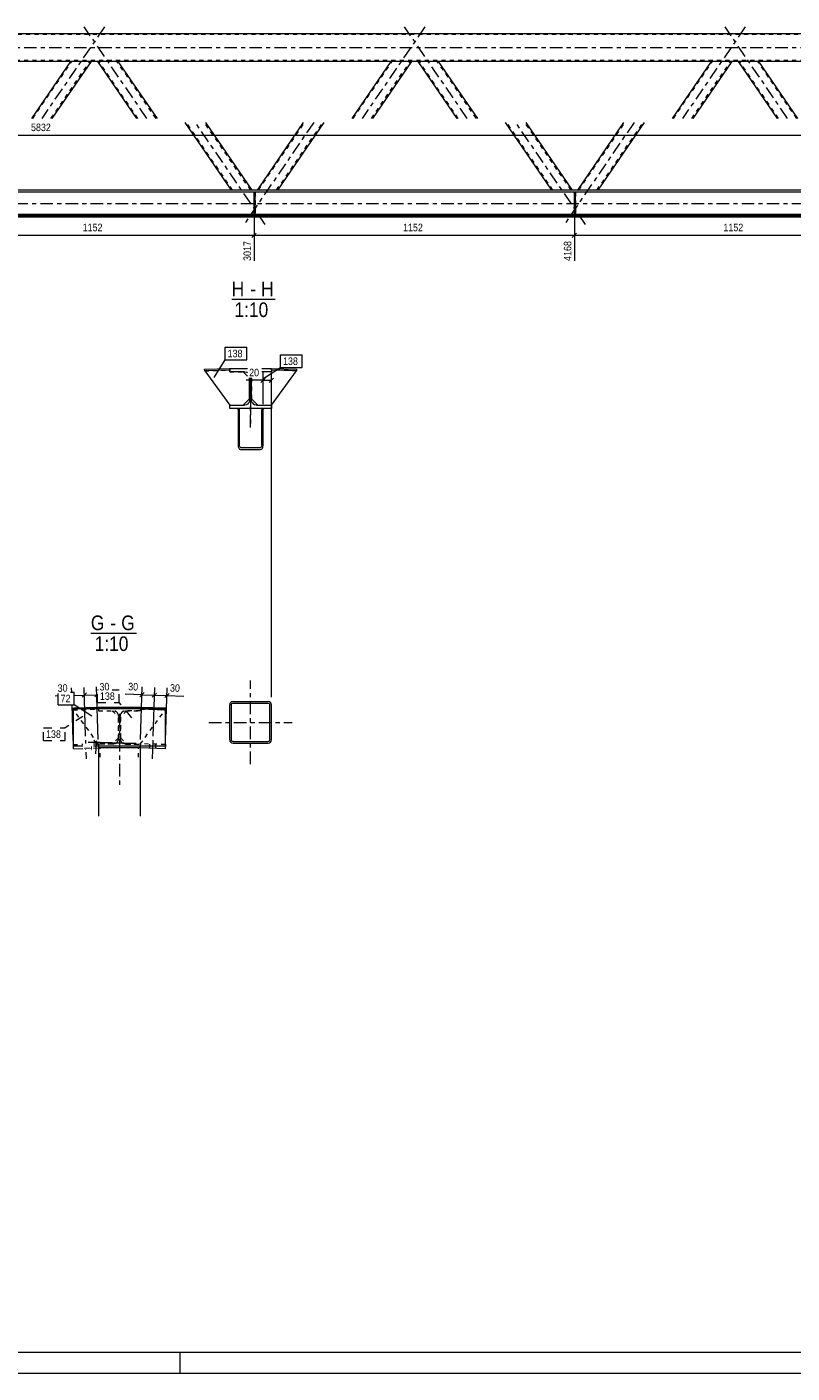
# Model space of a CAD drawing. Header units: millimetres. Extents: x 0 to 914, y 0 to 610.
# Tile 4 of 12: x 247 to 431, y 0 to 323. Entities that reach past the tile are written whole.
import ezdxf

# ---------------------------------------------------------------- set-up
doc = ezdxf.new("R2010")
doc.units = ezdxf.units.MM
for name, pattern in [('XKITLINE00', [0]), ('XKITLINE01', [4, 1, -1, 1, -1]), ('XKITLINE02', [4, 2, -2]), ('XKITLINE03', [6, 3, -1, 1, -1])]:
    doc.linetypes.add(name, pattern=pattern)
for name, color, linetype, lineweight in [('Arkusz rysunku', 3, 'Continuous', 0), ('Element', 2, 'Continuous', 0), ('Inny typ obiektu', 7, 'Continuous', 0), ('Wymiar', 4, 'Continuous', 0), ('Znak elementu', 2, 'Continuous', 0), ('Śruba', 3, 'Continuous', 0)]:
    doc.layers.add(name, color=color, linetype=linetype, lineweight=lineweight)
doc.styles.add('ARIAL', font='ARIAL.TTF')

msp = doc.modelspace()

# ---------------------------------------------------------------- linework, layer by layer
at = {"layer": 'Arkusz rysunku', "linetype": 'XKITLINE00', "lineweight": 0}
for p, q in [((5, 5), (909, 5)), ((284, 0), (284, 5)), ((0, 0), (914, 0))]:
    msp.add_line(p, q, dxfattribs=at)
at = {"layer": 'Element', "linetype": 'XKITLINE03', "lineweight": 0}
for p, q in [((276.06, 300.78), (261.06, 322.69)), ((265.9, 322.69), (250.9, 300.78)), ((342.65, 322.69), (327.65, 300.78)), ((352.81, 300.78), (337.81, 322.69)), ((419.41, 322.69), (404.41, 300.78)), ((429.57, 300.78), (414.57, 322.69)), ((90.62, 317.78), (820.1, 317.78)), ((304.4, 275.34), (287.68, 299.78)), ((316.03, 299.78), (299.31, 275.34)), ((381.16, 275.34), (364.43, 299.78)), ((392.78, 299.78), (376.06, 275.34)), ((46.56, 280.4), (864.16, 280.4)), ((300.89, 236.03), (300.89, 236.03)), ((300.9, 238.59), (300.9, 227.26)), ((300.9, 226.69), (300.9, 238.59)), ((300.9, 145.99), (300.9, 165.99)), ((269.47, 158.03), (269.47, 140.56)), ((290.9, 155.99), (310.9, 155.99)), ((269.47, 154.78), (269.47, 154.78))]:
    msp.add_line(p, q, dxfattribs=at)
at = {"layer": 'Element', "linetype": 'XKITLINE00', "lineweight": 0}
for p, q in [((100.62, 321.11), (810.1, 321.11)), ((800.1, 314.44), (110.63, 314.44)), ((248.47, 300.78), (257.83, 314.44)), ((262.67, 314.44), (253.32, 300.78)), ((273.64, 300.78), (264.28, 314.44)), ((269.13, 314.44), (278.48, 300.78)), ((325.23, 300.78), (334.58, 314.44)), ((339.43, 314.44), (330.07, 300.78)), ((350.39, 300.78), (341.04, 314.44)), ((345.88, 314.44), (355.24, 300.78)), ((401.98, 300.78), (411.33, 314.44)), ((416.18, 314.44), (406.83, 300.78)), ((427.14, 300.78), (417.79, 314.44)), ((431.99, 300.78), (422.64, 314.44)), ((296.33, 283.6), (285.26, 299.78)), ((290.1, 299.78), (301.18, 283.6)), ((302.53, 283.6), (313.61, 299.78)), ((318.45, 299.78), (307.38, 283.6)), ((373.08, 283.6), (362.01, 299.78)), ((366.86, 299.78), (377.93, 283.6)), ((379.29, 283.6), (390.36, 299.78)), ((395.21, 299.78), (384.13, 283.6)), ((455.23, 283.06), (66.03, 283.06)), ((455.23, 283.6), (75.56, 283.6)), ((301.72, 277.59), (301.72, 283.06)), ((301.98, 283.06), (301.72, 283.06)), ((301.98, 277.59), (301.98, 283.06)), ((378.47, 277.59), (378.47, 283.06)), ((378.74, 283.06), (378.47, 283.06)), ((378.74, 277.59), (378.74, 283.06)), ((854.16, 277.59), (56.56, 277.59)), ((301.72, 277.73), (225.23, 277.73)), ((301.72, 277.59), (301.98, 277.59)), ((378.47, 277.73), (301.98, 277.73)), ((378.47, 277.59), (378.74, 277.59)), ((455.23, 277.73), (378.74, 277.73)), ((56.56, 277.32), (854.16, 277.32)), ((854.16, 277.2), (56.56, 277.2)), ((56.56, 277.2), (854.16, 277.2)), ((289.88, 240.65), (295.88, 240.83)), ((289.88, 240.65), (295.88, 240.83)), ((289.9, 240.25), (289.88, 240.65)), ((289.9, 240.25), (289.88, 240.65)), ((295.89, 240.44), (289.9, 240.25)), ((295.89, 240.44), (289.9, 240.25)), ((289.9, 240.25), (295.89, 232.03)), ((295.88, 240.83), (295.89, 240.44)), ((295.88, 240.83), (295.89, 240.44)), ((295.89, 240.83), (300.19, 240.83)), ((295.89, 240.03), (295.89, 240.83)), ((295.89, 240.83), (300.19, 240.83)), ((295.89, 240.03), (295.89, 240.83)), ((299.44, 240.03), (295.89, 240.03)), ((299.44, 240.03), (295.89, 240.03)), ((299.14, 240.03), (300.19, 238.98)), ((299.44, 240.03), (299.9, 239.94)), ((299.44, 240.03), (299.9, 239.94)), ((303.58, 240.83), (305.89, 240.83)), ((303.58, 240.83), (305.89, 240.83)), ((305.89, 240.03), (303.58, 240.03)), ((305.89, 240.03), (303.58, 240.03)), ((305.89, 240.83), (305.89, 240.03)), ((305.89, 240.83), (305.89, 240.03)), ((305.89, 240.44), (305.91, 240.83)), ((305.89, 240.44), (305.91, 240.83)), ((311.89, 240.25), (305.89, 240.44)), ((311.89, 240.25), (305.89, 240.44)), ((305.89, 232.03), (311.89, 240.25)), ((305.91, 240.83), (311.9, 240.65)), ((305.91, 240.83), (311.9, 240.65)), ((311.9, 240.65), (311.89, 240.25)), ((311.9, 240.65), (311.89, 240.25)), ((300.59, 238.59), (300.64, 238.53)), ((300.64, 233.23), (300.64, 238.59)), ((300.64, 233.23), (300.64, 238.59)), ((301.2, 238.59), (301.14, 238.53)), ((301.14, 233.23), (301.14, 238.59)), ((301.14, 233.23), (301.14, 238.59)), ((300.64, 233.53), (299.14, 232.03)), ((300.64, 233.23), (300.55, 232.78)), ((300.64, 233.23), (300.55, 232.78)), ((301.14, 233.53), (302.64, 232.03)), ((301.23, 232.78), (301.14, 233.23)), ((301.23, 232.78), (301.14, 233.23)), ((295.89, 231.23), (295.89, 232.03)), ((295.89, 232.03), (299.44, 232.03)), ((295.89, 231.23), (295.89, 232.03)), ((295.89, 232.03), (299.44, 232.03)), ((305.89, 231.23), (295.89, 231.23)), ((305.89, 231.23), (295.89, 231.23)), ((297.9, 231.23), (297.9, 222.44)), ((297.9, 230.94), (297.93, 231.23)), ((297.93, 231.23), (297.9, 230.94)), ((297.9, 230.94), (297.9, 222.44)), ((298.26, 231.23), (297.93, 231.23)), ((297.93, 231.23), (298.26, 231.23)), ((298.2, 230.94), (298.22, 231.14)), ((298.2, 230.94), (298.22, 231.14)), ((298.2, 230.94), (298.2, 222.44)), ((298.2, 222.44), (298.2, 230.94)), ((298.22, 231.14), (298.26, 231.23)), ((298.22, 231.14), (298.26, 231.23)), ((299.9, 232.13), (299.44, 232.03)), ((299.9, 232.13), (299.44, 232.03)), ((302.34, 232.03), (301.88, 232.13)), ((302.34, 232.03), (301.88, 232.13)), ((302.34, 232.03), (305.89, 232.03)), ((302.34, 232.03), (305.89, 232.03)), ((303.86, 231.23), (303.54, 231.23)), ((303.54, 231.23), (303.58, 231.14)), ((303.54, 231.23), (303.86, 231.23)), ((303.54, 231.23), (303.58, 231.14)), ((303.58, 231.14), (303.6, 230.94)), ((303.58, 231.14), (303.6, 230.94)), ((303.6, 230.94), (303.6, 222.44)), ((303.6, 222.44), (303.6, 230.94)), ((303.86, 231.23), (303.9, 230.94)), ((303.9, 230.94), (303.86, 231.23)), ((303.9, 222.44), (303.9, 231.23)), ((303.9, 222.44), (303.9, 230.94)), ((305.89, 232.03), (305.89, 231.23)), ((305.89, 232.03), (305.89, 231.23)), ((297.9, 222.44), (297.94, 222.03)), ((297.9, 222.44), (297.94, 222.03)), ((298.22, 222.24), (298.2, 222.44)), ((298.22, 222.24), (298.2, 222.44)), ((298.29, 222.06), (298.22, 222.24)), ((298.29, 222.06), (298.22, 222.24)), ((298.27, 221.46), (298.5, 221.38)), ((298.27, 221.46), (298.5, 221.38)), ((298.38, 221.95), (298.29, 222.06)), ((298.38, 221.95), (298.29, 222.06)), ((298.5, 221.91), (298.38, 221.95)), ((298.5, 221.91), (298.38, 221.95)), ((298.5, 221.91), (303.3, 221.91)), ((298.5, 221.91), (303.3, 221.91)), ((298.5, 221.38), (303.3, 221.38)), ((298.5, 221.38), (303.3, 221.38)), ((303.41, 221.95), (303.3, 221.91)), ((303.41, 221.95), (303.3, 221.91)), ((303.3, 221.38), (303.53, 221.46)), ((303.3, 221.38), (303.53, 221.46)), ((303.51, 222.06), (303.41, 221.95)), ((303.51, 222.06), (303.41, 221.95)), ((303.58, 222.24), (303.51, 222.06)), ((303.58, 222.24), (303.51, 222.06)), ((303.6, 222.44), (303.58, 222.24)), ((303.6, 222.44), (303.58, 222.24)), ((303.85, 222.03), (303.9, 222.44)), ((303.85, 222.03), (303.9, 222.44)), ((264.46, 159.58), (258.46, 159.4)), ((258.47, 159.08), (258.46, 159.4)), ((258.47, 159.28), (280.47, 159.28)), ((258.47, 150.28), (258.47, 159.28)), ((264.47, 159.28), (264.46, 159.58)), ((274.47, 159.58), (264.47, 159.58)), ((264.47, 159.58), (264.47, 159.28)), ((274.47, 159.58), (274.47, 159.28)), ((274.47, 159.28), (274.48, 159.58)), ((280.48, 159.4), (274.48, 159.58)), ((280.47, 159.08), (280.48, 159.4)), ((280.47, 159.28), (280.47, 150.28)), ((295.96, 160.5), (295.9, 160.19)), ((295.96, 160.5), (295.9, 160.19)), ((295.9, 151.79), (295.9, 160.19)), ((295.9, 151.79), (295.9, 160.19)), ((296.3, 160.19), (296.33, 160.34)), ((296.3, 160.19), (296.33, 160.34)), ((296.3, 151.79), (296.3, 160.19)), ((296.3, 151.79), (296.3, 160.19)), ((296.33, 160.34), (296.41, 160.47)), ((296.33, 160.34), (296.41, 160.47)), ((296.7, 160.99), (296.39, 160.93)), ((296.7, 160.99), (296.39, 160.93)), ((296.41, 160.47), (296.54, 160.56)), ((296.41, 160.47), (296.54, 160.56)), ((296.54, 160.56), (296.7, 160.59)), ((296.54, 160.56), (296.7, 160.59)), ((296.7, 160.99), (305.1, 160.99)), ((296.7, 160.99), (305.1, 160.99)), ((296.7, 160.59), (305.1, 160.59)), ((296.7, 160.59), (305.1, 160.59)), ((305.4, 160.93), (305.1, 160.99)), ((305.4, 160.93), (305.1, 160.99)), ((305.1, 160.59), (305.25, 160.56)), ((305.1, 160.59), (305.25, 160.56)), ((305.25, 160.56), (305.38, 160.47)), ((305.25, 160.56), (305.38, 160.47)), ((305.38, 160.47), (305.47, 160.34)), ((305.38, 160.47), (305.47, 160.34)), ((305.47, 160.34), (305.5, 160.19)), ((305.47, 160.34), (305.5, 160.19)), ((305.5, 151.79), (305.5, 160.19)), ((305.5, 151.79), (305.5, 160.19)), ((305.9, 160.19), (305.84, 160.5)), ((305.9, 160.19), (305.84, 160.5)), ((305.9, 151.79), (305.9, 160.19)), ((305.9, 151.79), (305.9, 160.19)), ((295.9, 151.79), (295.96, 151.49)), ((295.9, 151.79), (295.96, 151.49)), ((296.33, 151.64), (296.3, 151.79)), ((296.33, 151.64), (296.3, 151.79)), ((305.5, 151.79), (305.47, 151.64)), ((305.5, 151.79), (305.47, 151.64)), ((305.84, 151.49), (305.9, 151.79)), ((305.84, 151.49), (305.9, 151.79)), ((258.44, 150.66), (258.47, 150.67)), ((258.48, 149.66), (258.44, 150.66)), ((260.72, 150.28), (258.47, 150.28)), ((258.48, 149.66), (260.7, 149.73)), ((263.23, 149.81), (264.47, 149.85)), ((280.47, 150.28), (263.24, 150.28)), ((264.46, 150.28), (264.47, 149.85)), ((264.47, 150.28), (264.47, 149.98)), ((264.47, 149.98), (274.47, 149.98)), ((264.47, 149.85), (264.47, 133.48)), ((274.48, 150.28), (274.47, 149.85)), ((274.47, 150.28), (274.47, 149.98)), ((280.46, 149.66), (274.47, 149.85)), ((274.47, 149.85), (274.47, 133.48)), ((280.5, 150.66), (280.46, 149.66)), ((280.5, 150.66), (280.47, 150.67)), ((296.41, 151.51), (296.33, 151.64)), ((296.41, 151.51), (296.33, 151.64)), ((296.39, 151.05), (296.7, 150.99)), ((296.39, 151.05), (296.7, 150.99)), ((296.54, 151.42), (296.41, 151.51)), ((296.54, 151.42), (296.41, 151.51)), ((296.7, 151.39), (296.54, 151.42)), ((296.7, 151.39), (296.54, 151.42)), ((296.7, 151.39), (305.1, 151.39)), ((296.7, 151.39), (305.1, 151.39)), ((296.7, 150.99), (305.1, 150.99)), ((296.7, 150.99), (305.1, 150.99)), ((305.25, 151.42), (305.1, 151.39)), ((305.25, 151.42), (305.1, 151.39)), ((305.1, 150.99), (305.4, 151.05)), ((305.1, 150.99), (305.4, 151.05)), ((305.38, 151.51), (305.25, 151.42)), ((305.38, 151.51), (305.25, 151.42)), ((305.47, 151.64), (305.38, 151.51)), ((305.47, 151.64), (305.38, 151.51))]:
    msp.add_line(p, q, dxfattribs=at)
at = {"layer": 'Element', "linetype": 'XKITLINE01', "lineweight": 0}
for p, q in [((810.1, 320.84), (100.62, 320.84)), ((100.62, 314.71), (810.1, 314.71)), ((248.71, 300.78), (258.07, 314.44)), ((253.08, 300.78), (262.43, 314.44)), ((262.67, 314.44), (257.83, 314.44)), ((269.13, 314.44), (264.28, 314.44)), ((273.88, 300.78), (264.53, 314.44)), ((278.24, 300.78), (268.89, 314.44)), ((325.47, 300.78), (334.82, 314.44)), ((329.83, 300.78), (339.18, 314.44)), ((339.43, 314.44), (334.58, 314.44)), ((345.88, 314.44), (341.04, 314.44)), ((350.63, 300.78), (341.28, 314.44)), ((354.99, 300.78), (345.64, 314.44)), ((402.22, 300.78), (411.58, 314.44)), ((406.59, 300.78), (415.94, 314.44)), ((416.18, 314.44), (411.33, 314.44)), ((422.64, 314.44), (417.79, 314.44)), ((427.39, 300.78), (418.03, 314.44)), ((431.75, 300.78), (422.4, 314.44)), ((296.57, 283.6), (285.5, 299.78)), ((300.93, 283.6), (289.86, 299.78)), ((302.78, 283.6), (313.85, 299.78)), ((307.14, 283.6), (318.21, 299.78)), ((373.33, 283.6), (362.25, 299.78)), ((377.69, 283.6), (366.62, 299.78)), ((379.53, 283.6), (390.6, 299.78)), ((383.89, 283.6), (394.97, 299.78)), ((854.16, 283.06), (56.56, 283.06)), ((301.18, 283.6), (296.33, 283.6)), ((301.72, 277.46), (301.72, 283.06)), ((301.72, 283.06), (301.98, 283.06)), ((301.98, 282.06), (301.72, 282.06)), ((301.72, 282.06), (301.72, 277.46)), ((301.72, 282.06), (301.98, 282.06)), ((301.98, 283.06), (301.98, 277.46)), ((301.98, 277.46), (301.98, 282.06)), ((307.38, 283.6), (302.53, 283.6)), ((377.93, 283.6), (373.08, 283.6)), ((378.47, 277.46), (378.47, 283.06)), ((378.47, 283.06), (378.74, 283.06)), ((378.74, 282.06), (378.47, 282.06)), ((378.47, 282.06), (378.47, 277.46)), ((378.47, 282.06), (378.74, 282.06)), ((378.74, 283.06), (378.74, 277.46)), ((378.74, 277.46), (378.74, 282.06)), ((384.13, 283.6), (379.29, 283.6)), ((854.16, 277.59), (56.56, 277.59)), ((301.72, 278.73), (301.98, 278.73)), ((301.98, 278.73), (301.72, 278.73)), ((301.98, 277.73), (301.72, 277.73)), ((301.98, 277.73), (301.72, 277.73)), ((301.98, 277.73), (301.72, 277.73)), ((301.72, 277.59), (301.98, 277.59)), ((378.47, 278.73), (378.74, 278.73)), ((378.74, 278.73), (378.47, 278.73)), ((378.74, 277.73), (378.47, 277.73)), ((378.74, 277.73), (378.47, 277.73)), ((378.74, 277.73), (378.47, 277.73)), ((378.47, 277.59), (378.74, 277.59)), ((854.16, 277.46), (56.56, 277.46)), ((56.56, 277.46), (854.16, 277.46)), ((56.56, 277.32), (854.16, 277.32)), ((854.16, 277.2), (56.56, 277.2)), ((301.72, 277.46), (301.98, 277.46)), ((301.72, 277.46), (301.98, 277.46)), ((378.47, 277.46), (378.74, 277.46)), ((378.47, 277.46), (378.74, 277.46)), ((289.9, 240.25), (295.89, 240.44)), ((295.89, 240.44), (295.89, 240.03)), ((295.89, 240.03), (299.14, 240.03)), ((305.89, 240.03), (303.58, 240.03)), ((311.89, 240.25), (305.89, 240.44)), ((305.89, 240.44), (305.89, 240.03)), ((300.64, 238.53), (300.64, 233.53)), ((301.14, 238.53), (301.14, 233.53)), ((295.89, 232.03), (299.14, 232.03)), ((303.9, 231.23), (297.9, 231.23)), ((297.9, 231.23), (297.9, 223.02)), ((297.93, 231.23), (297.9, 231.23)), ((297.9, 231.23), (297.93, 231.23)), ((298.2, 231.23), (298.2, 230.94)), ((303.54, 231.23), (298.26, 231.23)), ((302.64, 232.03), (305.89, 232.03)), ((303.6, 231.23), (303.6, 230.94)), ((303.9, 231.23), (303.86, 231.23)), ((303.9, 231.23), (303.86, 231.23)), ((303.9, 223.02), (303.9, 231.23)), ((258.47, 159), (264.47, 159.18)), ((258.47, 159), (264.47, 159.18)), ((258.47, 159), (258.47, 159.08)), ((264.47, 150.78), (258.47, 159)), ((264.47, 159.28), (264.47, 158.78)), ((264.47, 159.18), (264.47, 159.28)), ((264.47, 159.18), (264.47, 158.78)), ((264.47, 158.78), (267.72, 158.78)), ((264.47, 158.78), (268.02, 158.78)), ((267.72, 158.78), (269.22, 157.28)), ((268.02, 158.78), (268.48, 158.69)), ((271.22, 158.78), (269.72, 157.28)), ((270.46, 158.69), (270.92, 158.78)), ((270.92, 158.78), (274.47, 158.78)), ((274.47, 158.78), (271.22, 158.78)), ((274.47, 159.28), (274.47, 158.78)), ((274.47, 159.18), (274.47, 159.28)), ((280.47, 159), (274.47, 159.18)), ((274.47, 159.18), (274.47, 158.78)), ((274.47, 159.18), (280.47, 159)), ((274.47, 150.78), (280.47, 159)), ((280.47, 159), (280.47, 159.08)), ((269.13, 158.04), (269.22, 157.58)), ((269.22, 151.98), (269.22, 157.58)), ((269.22, 157.28), (269.22, 152.28)), ((269.72, 157.58), (269.81, 158.04)), ((269.72, 151.98), (269.72, 157.58)), ((269.72, 157.28), (269.72, 152.28)), ((269.22, 152.28), (267.72, 150.78)), ((269.22, 151.98), (269.13, 151.52)), ((269.72, 152.28), (271.22, 150.78)), ((269.81, 151.52), (269.72, 151.98)), ((258.47, 150.67), (260.74, 150.74)), ((263.26, 150.82), (264.44, 150.85)), ((264.44, 150.85), (264.46, 150.28)), ((267.72, 150.78), (264.47, 150.78)), ((268.02, 150.78), (264.47, 150.78)), ((264.47, 150.78), (264.47, 150.28)), ((264.47, 149.98), (274.47, 149.98)), ((264.47, 149.98), (264.47, 149.98)), ((264.47, 149.98), (264.47, 149.85)), ((264.87, 147.64), (264.87, 149.98)), ((264.87, 149.98), (264.87, 149.98)), ((268.48, 150.88), (268.02, 150.78)), ((270.92, 150.78), (270.46, 150.88)), ((270.92, 150.78), (274.47, 150.78)), ((271.22, 150.78), (274.47, 150.78)), ((274.07, 147.64), (274.07, 149.98)), ((274.07, 149.98), (274.07, 149.98)), ((274.41, 149.98), (274.24, 149.98)), ((274.47, 149.98), (274.41, 149.98)), ((274.47, 150.78), (274.52, 150.85)), ((274.47, 150.78), (274.47, 150.28)), ((274.47, 149.98), (274.47, 149.98)), ((274.47, 149.98), (274.47, 149.85)), ((274.5, 150.85), (274.48, 150.28)), ((280.47, 150.67), (274.5, 150.85))]:
    msp.add_line(p, q, dxfattribs=at)
at = {"layer": 'Element', "linetype": 'XKITLINE00', "lineweight": 0}
for centre, radius, start, end in [((299.44, 238.83), 1.2, 51.291, 67.5), ((299.44, 238.83), 1.2, 51.291, 67.5), ((299.44, 233.23), 1.2, 292.5, 337.5), ((299.44, 233.23), 1.2, 292.5, 337.5), ((302.34, 233.23), 1.2, 202.5, 247.5), ((302.34, 233.23), 1.2, 202.5, 247.5), ((298.92, 222.2), 0.988, 189.9249, 228.9862), ((298.92, 222.2), 0.988, 189.9249, 228.9862), ((302.88, 222.2), 0.988, 311.013, 350.0744), ((302.88, 222.2), 0.988, 311.013, 350.0744), ((296.7, 160.19), 0.8, 112.5, 157.5), ((296.7, 160.19), 0.8, 112.5, 157.5), ((305.1, 160.19), 0.8, 22.5, 67.5), ((305.1, 160.19), 0.8, 22.5, 67.5), ((296.7, 151.79), 0.8, 202.5, 247.5), ((296.7, 151.79), 0.8, 202.5, 247.5), ((305.1, 151.79), 0.8, 292.5, 337.5), ((305.1, 151.79), 0.8, 292.5, 337.5)]:
    msp.add_arc(centre, radius, start, end, dxfattribs=at)
at = {"layer": 'Element', "linetype": 'XKITLINE01', "lineweight": 0}
for centre, start, end in [((268.02, 157.58), 22.5, 67.5), ((270.92, 157.58), 112.5, 157.5), ((268.02, 151.98), 292.5, 337.5), ((270.92, 151.98), 202.5, 247.5)]:
    msp.add_arc(centre, 1.2, start, end, dxfattribs=at)
at = {"layer": 'Inny typ obiektu', "linetype": 'XKITLINE00', "lineweight": 0}
for p, q in [((296.38, 257.4), (306.78, 257.4)), ((262.63, 177.35), (273.54, 177.35))]:
    msp.add_line(p, q, dxfattribs=at)
at = {"layer": 'Wymiar', "linetype": 'XKITLINE00', "lineweight": 0}
for p, q in [((151.67, 296.76), (445.36, 296.76)), ((301.72, 282.06), (301.72, 266.6)), ((301.72, 282.06), (301.72, 266.6)), ((378.47, 282.06), (378.47, 266.6)), ((378.47, 282.06), (378.47, 266.6)), ((224.96, 272.76), (301.72, 272.76)), ((302.23, 273.27), (301.21, 272.25)), ((302.23, 273.27), (301.26, 272.3)), ((301.72, 272.76), (378.47, 272.76)), ((378.98, 273.27), (377.96, 272.25)), ((378.98, 273.27), (378.01, 272.3)), ((378.47, 272.76), (455.23, 272.76)), ((303.9, 232.23), (303.9, 239.85)), ((305.9, 161.99), (305.9, 239.85)), ((303.9, 237.99), (299.88, 237.99)), ((303.9, 237.99), (299.88, 237.99)), ((304.41, 238.5), (303.39, 237.48)), ((303.9, 237.99), (305.9, 237.99)), ((306.41, 238.5), (305.39, 237.48)), ((254.79, 162.32), (254.06, 162.3)), ((254.79, 162.32), (254.06, 162.3)), ((258.05, 163.2), (258.02, 164.29)), ((258.66, 162.44), (261.07, 162.52)), ((261.57, 163.05), (260.58, 162)), ((261.57, 163.05), (260.58, 162)), ((261.38, 152.71), (261.02, 164.38)), ((261.38, 152.71), (261.02, 164.38)), ((261.07, 162.52), (264.07, 162.61)), ((264.2, 162.75), (263.58, 162.09)), ((264.41, 151.85), (264.01, 164.47)), ((264.07, 162.61), (264.2, 162.62)), ((264.07, 162.61), (264.2, 162.62)), ((274.87, 162.61), (270.85, 162.74)), ((274.87, 162.61), (270.85, 162.74)), ((275.39, 163.11), (274.34, 162.12)), ((274.53, 151.85), (274.93, 164.47)), ((274.87, 162.61), (277.87, 162.52)), ((278.39, 163.01), (277.34, 162.03)), ((278.39, 163.01), (277.34, 162.03)), ((277.56, 152.71), (277.92, 164.38)), ((277.56, 152.71), (277.92, 164.38)), ((277.87, 162.52), (280.86, 162.43)), ((281.39, 162.92), (280.34, 161.93)), ((280.53, 151.66), (280.92, 164.29)), ((280.86, 162.43), (284.88, 162.3)), ((280.86, 162.43), (284.88, 162.3)), ((258.41, 151.66), (258.15, 160.2)), ((263.38, 151.71), (264.36, 150.66)), ((273.5, 150.88), (262.01, 151.24)), ((273.47, 150.82), (262.01, 151.18)), ((263.38, 151.64), (264.36, 150.59)), ((263.87, 151.12), (263.78, 148.43)), ((263.87, 151.12), (263.78, 148.43)), ((263.87, 151.12), (263.87, 151.19))]:
    msp.add_line(p, q, dxfattribs=at)
at = {"layer": 'Znak elementu', "linetype": 'XKITLINE00', "lineweight": 0}
for p, q in [((294.8, 245.9), (300.01, 245.9)), ((294.8, 242.9), (294.8, 245.9)), ((300.01, 242.9), (300.01, 245.9)), ((292.16, 238.66), (294.8, 242.9)), ((294.8, 242.9), (300.01, 242.9)), ((308.07, 244.07), (313.28, 244.07)), ((308.07, 241.07), (308.07, 244.07)), ((313.28, 241.07), (313.28, 244.07)), ((303.83, 238.33), (308.07, 241.07)), ((308.07, 241.07), (313.28, 241.07)), ((254.79, 160.2), (254.79, 162.92)), ((257.74, 163.2), (258.66, 163.2)), ((258.66, 160.2), (258.66, 163.2)), ((254.79, 160.2), (258.66, 160.2)), ((262.9, 157.45), (258.66, 160.2))]:
    msp.add_line(p, q, dxfattribs=at)
at = {"layer": 'Znak elementu', "linetype": 'XKITLINE02', "lineweight": 0}
for p, q in [((264.2, 163.78), (264.35, 163.78)), ((264.2, 160.78), (264.2, 163.78)), ((267.74, 163.78), (269.41, 163.78)), ((269.41, 160.78), (269.41, 163.78)), ((264.2, 160.78), (269.41, 160.78)), ((272.41, 157.08), (269.41, 160.78)), ((260.74, 157.41), (256.49, 154.67)), ((251.29, 154.67), (256.49, 154.67)), ((251.29, 151.67), (251.29, 154.67)), ((256.49, 151.67), (256.49, 154.67)), ((251.29, 151.67), (256.49, 151.67))]:
    msp.add_line(p, q, dxfattribs=at)
at = {"layer": 'Śruba', "linetype": 'XKITLINE00', "lineweight": 0}
for p, q in [((261.44, 150.88), (261.41, 151.71)), ((277.38, 147.21), (277.53, 151.71)), ((261.55, 147.21), (261.5, 148.82)), ((276.77, 149.78), (276.8, 150.78)), ((278.16, 149.74), (278.2, 150.74))]:
    msp.add_line(p, q, dxfattribs=at)

# ---------------------------------------------------------------- texts
at = {"layer": 'Inny typ obiektu', "style": 'ARIAL', "width": 0.85}
for s, p in [('H', (296.38, 258.15)), ('H', (303.41, 258.15)), ('-', (300.8, 258.15)), ('1:10', (297.04, 253.15)), ('G', (262.63, 178.1)), ('G', (269.91, 178.1)), ('-', (267.31, 178.1)), ('1:10', (263.54, 173.1))]:
    msp.add_text(s, height=3.5, dxfattribs=at).set_placement(p)
at = {"layer": 'Wymiar', "style": 'ARIAL', "width": 0.85}
for s, p in [('5832', (248.29, 297.72)), ('1152', (260.67, 273.72)), ('1152', (337.42, 273.72)), ('1152', (414.18, 273.72)), ('20', (300.55, 238.95))]:
    msp.add_text(s, height=1.8, dxfattribs=at).set_placement(p)
for s, rotation, p in [('3017', 90.0002, (301, 266.6)), ('4168', 90.0002, (377.75, 266.6)), ('30', 1.7991, (254.7, 163.28)), ('30', 1.7991, (264.72, 163.6)), ('30', -1.7991, (271.55, 163.68)), ('30', -1.7991, (281.57, 163.36)), ('1', 88.2011, (262.85, 149.14))]:
    msp.add_text(s, height=1.8, rotation=rotation, dxfattribs=at).set_placement(p)
at = {"layer": 'Znak elementu', "style": 'ARIAL', "width": 0.85}
for s, p in [('138', (295.4, 243.5)), ('138', (308.67, 241.67)), ('72', (255.39, 160.8)), ('138', (264.8, 161.38)), ('138', (251.89, 152.27))]:
    msp.add_text(s, height=1.8, dxfattribs=at).set_placement(p)

doc.saveas('drawing.dxf')
